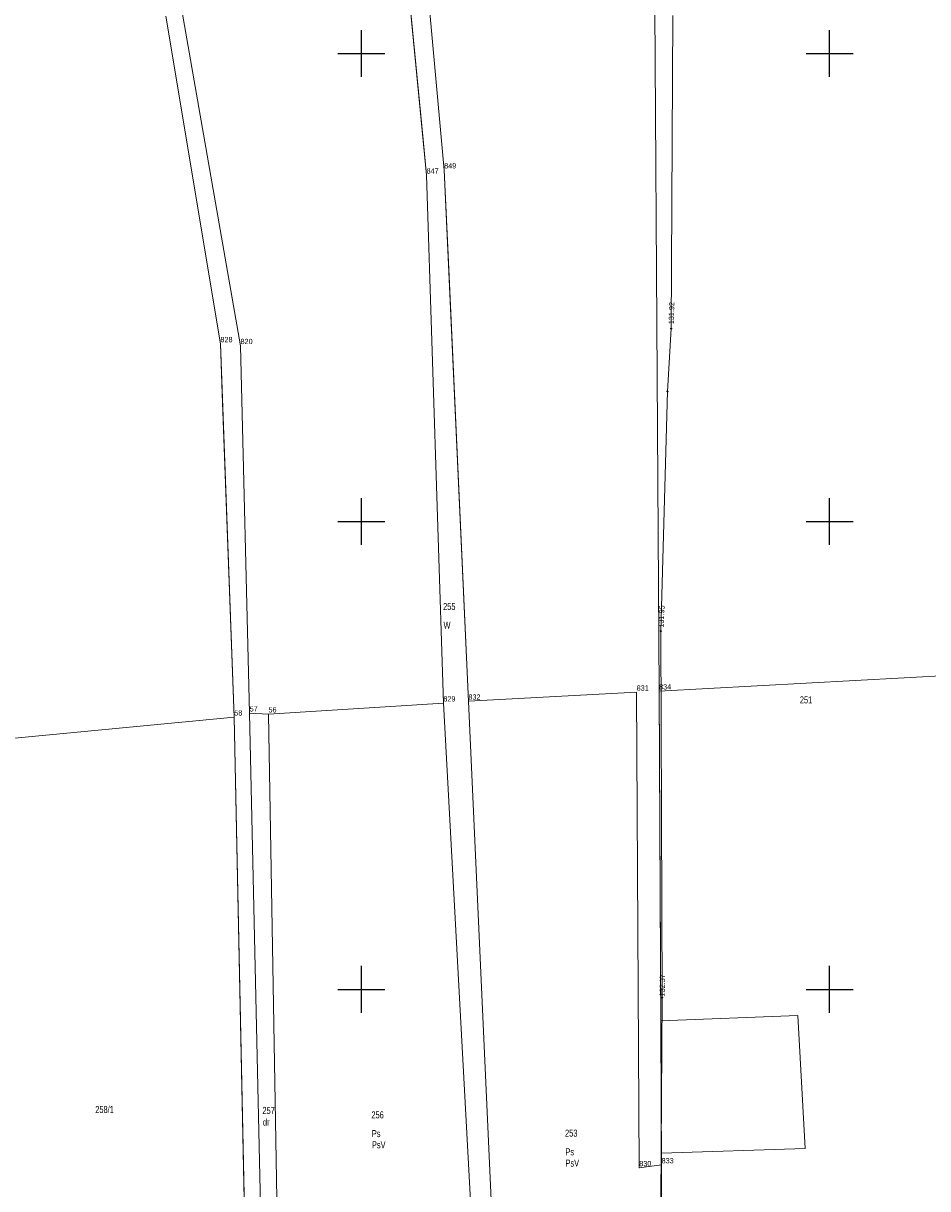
# Model space of a CAD drawing. Header units: metres. Extents: x 5548743 to 5556416, y 5707500 to 5714000.
# Tile 46 of 244: x 5551528 to 5551721, y 5711457 to 5711706. Entities that reach past the tile are written whole.
import ezdxf
from ezdxf.enums import TextEntityAlignment as Align

# ---------------------------------------------------------------- set-up
doc = ezdxf.new("R2010")
doc.units = ezdxf.units.M
doc.linetypes.add('219-1000', pattern=[0])
doc.layers.get('0').update_dxf_attribs({"color": 2, "lineweight": 5})
doc.styles.get("Standard").update_dxf_attribs({"font": 'Working1250', "width": 0.75})

# ---------------------------------------------------------------- blocks, each defined once
blk = doc.blocks.new('203')
at = {"linetype": 'Continuous', "lineweight": 0}
h = blk.add_hatch(color=0, dxfattribs=at)
edge = h.paths.add_edge_path()
edge.add_arc((0, 0), 0.09, 0, 360)
blk = doc.blocks.new('PW01')
at = {"linetype": 'Continuous', "lineweight": 13}
h = blk.add_hatch(color=0, dxfattribs=at)
edge = h.paths.add_edge_path()
edge.add_arc((0, 0), 0.18, 0, 360)
blk = doc.blocks.new('PIKIETAW1891')
at = {"color": 0}
blk.add_circle((0, 0), 0.09, dxfattribs=at)
blk = doc.blocks.new('RAMKA1000K')
at = {"color": 0}
for p, q in [((395, 500), (405, 500)), ((400, 495), (400, 500)), ((495, 500), (505, 500)), ((500, 495), (500, 500)), ((400, 195), (400, 205)), ((500, 195), (500, 205)), ((395, 200), (405, 200)), ((495, 200), (505, 200)), ((400, 95), (400, 105)), ((500, 95), (500, 105)), ((395, 100), (405, 100)), ((495, 100), (505, 100)), ((400, 0), (400, 5)), ((500, 0), (500, 5)), ((395, 0), (405, 0)), ((495, 0), (505, 0))]:
    blk.add_line(p, q, dxfattribs=at)

msp = doc.modelspace()

# ---------------------------------------------------------------- linework, layer by layer
at = {"layer": '217-kontur klasyfikacyjny', "color": 3, "linetype": 'CONTINUOUS', "lineweight": 18, "flags": 128}
for points in [[(5551726.39, 5711567.16), (5551663.57, 5711563.75)], [(5551658.79, 5711563.5), (5551622.86, 5711561.57)], [(5551659.35, 5711461.86), (5551658.79, 5711563.5)], [(5551663.57, 5711563.75), (5551663.96, 5711493.28)], [(5551617.52, 5711561.19), (5551580.17, 5711558.84)], [(5551627.02, 5711386.6), (5551617.52, 5711561.19)], [(5551622.86, 5711561.57), (5551630.88, 5711386)], [(5551580.17, 5711558.84), (5551583.05, 5711393.16)], [(5551663.96, 5711493.28), (5551693.19, 5711494.39)], [(5551693.19, 5711494.39), (5551694.76, 5711466)], [(5551694.76, 5711466), (5551664.1, 5711465)], [(5551664.1, 5711465), (5551664.12, 5711462.48)], [(5551664.12, 5711462.48), (5551659.35, 5711461.86)], [(5551664.52, 5711376.37), (5551664.12, 5711462.48)], [(5551664.12, 5711462.48), (5551664.52, 5711376.37)]]:
    msp.add_lwpolyline(points, dxfattribs=at)
at = {"layer": '218-kontur użytku gruntowego', "color": 3, "linetype": 'CONTINUOUS', "lineweight": 18, "flags": 128}
for points in [[(5551604.04, 5711776.14), (5551613.19, 5711681.64)], [(5551617.68, 5711675.1), (5551608.5, 5711776.23)], [(5551558.23, 5711708), (5551569.91, 5711637.97)], [(5551574.2, 5711637.56), (5551561.74, 5711708.84)], [(5551613.19, 5711681.64), (5551613.93, 5711674)], [(5551618.65, 5711653.92), (5551617.68, 5711675.1)], [(5551613.93, 5711674), (5551617.52, 5711561.19)], [(5551622.86, 5711561.57), (5551618.65, 5711653.92)], [(5551569.91, 5711637.97), (5551570.31, 5711627.33)], [(5551576.14, 5711559.05), (5551574.2, 5711637.56)], [(5551570.31, 5711627.33), (5551572.87, 5711558.19)], [(5551726.39, 5711567.16), (5551663.57, 5711563.75)], [(5551658.79, 5711563.5), (5551622.86, 5711561.57)], [(5551659.35, 5711461.86), (5551658.79, 5711563.5)], [(5551663.57, 5711563.75), (5551663.96, 5711493.28)], [(5551617.52, 5711561.19), (5551580.17, 5711558.84)], [(5551617.52, 5711561.19), (5551627.02, 5711386.6)], [(5551627.02, 5711386.6), (5551617.52, 5711561.19)], [(5551630.88, 5711386), (5551622.86, 5711561.57)], [(5551622.86, 5711561.57), (5551630.88, 5711386)], [(5551572.87, 5711558.19), (5551575.32, 5711439.1)], [(5551580.17, 5711558.84), (5551576.14, 5711559.05)], [(5551576.14, 5711559.05), (5551579.79, 5711393.13)], [(5551579.79, 5711393.13), (5551576.14, 5711559.05)], [(5551583.05, 5711393.16), (5551580.17, 5711558.84)], [(5551580.17, 5711558.84), (5551583.05, 5711393.16)], [(5551663.96, 5711493.28), (5551693.19, 5711494.39)], [(5551693.19, 5711494.39), (5551694.76, 5711466)], [(5551694.76, 5711466), (5551664.1, 5711465)], [(5551664.1, 5711465), (5551664.12, 5711462.48)], [(5551664.12, 5711462.48), (5551659.35, 5711461.86)], [(5551664.52, 5711376.37), (5551664.12, 5711462.48)], [(5551664.12, 5711462.48), (5551664.52, 5711376.37)]]:
    msp.add_lwpolyline(points, dxfattribs=at)
at = {"layer": '219-działka ewidencyjna', "color": 7, "linetype": '219-1000', "lineweight": 18, "flags": 128}
for points in [[(5551604.04, 5711776.14), (5551613.93, 5711674)], [(5551608.5, 5711776.23), (5551617.68, 5711675.1)], [(5551662.22, 5711776.93), (5551663.57, 5711563.75)], [(5551558.23, 5711708), (5551569.91, 5711637.97)], [(5551561.74, 5711708.84), (5551574.2, 5711637.56)], [(5551617.68, 5711675.1), (5551622.86, 5711561.57)], [(5551613.93, 5711674), (5551617.52, 5711561.19)], [(5551569.91, 5711637.97), (5551572.87, 5711558.19)], [(5551574.2, 5711637.56), (5551576.14, 5711559.05)], [(5551658.79, 5711563.5), (5551622.86, 5711561.57)], [(5551658.79, 5711563.5), (5551659.35, 5711461.86)], [(5551663.57, 5711563.75), (5551664.12, 5711462.48)], [(5551617.52, 5711561.19), (5551580.17, 5711558.84)], [(5551617.52, 5711561.19), (5551627.02, 5711386.6)], [(5551622.86, 5711561.57), (5551630.88, 5711386)], [(5551513.95, 5711552.51), (5551572.87, 5711558.19)], [(5551576.26, 5711393.11), (5551572.87, 5711558.19)], [(5551579.79, 5711393.13), (5551576.14, 5711559.05)], [(5551576.14, 5711559.05), (5551580.17, 5711558.84)], [(5551583.05, 5711393.16), (5551580.17, 5711558.84)], [(5551664.12, 5711462.48), (5551659.35, 5711461.86)], [(5551664.12, 5711462.48), (5551664.52, 5711376.37)]]:
    msp.add_lwpolyline(points, dxfattribs=at)
at = {"layer": 'przewód kanalizacyjny', "color": 34, "linetype": 'CONTINUOUS', "lineweight": 18, "flags": 128}
msp.add_lwpolyline([(5551722.02, 5711352.06), (5551664.97, 5711378.79), (5551663.8, 5711381.13), (5551663.34, 5711384.92), (5551663.88, 5711444.37), (5551664.21, 5711498.23), (5551663.93, 5711576.55), (5551665.4, 5711627.79), (5551666.16, 5711641.21), (5551666.48, 5711708.09)], dxfattribs=at)

# ---------------------------------------------------------------- block references
at = {"layer": '203-punkt graniczny', "color": 7, "linetype": 'CONTINUOUS', "lineweight": 18}
for p in [(5551617.68, 5711675.1), (5551613.93, 5711674), (5551569.91, 5711637.97), (5551574.2, 5711637.56), (5551658.79, 5711563.5), (5551663.57, 5711563.75), (5551617.52, 5711561.19), (5551622.86, 5711561.57), (5551572.87, 5711558.19), (5551576.14, 5711559.05), (5551580.17, 5711558.84), (5551659.35, 5711461.86), (5551664.12, 5711462.48)]:
    msp.add_blockref('203', p, dxfattribs=at)
at = {"layer": 'Punkt roboczy BDOT GESUT K1', "color": 6, "linetype": 'CONTINUOUS', "lineweight": 18}
for p in [(5551666.16, 5711641.21), (5551666.16, 5711641.21), (5551665.4, 5711627.79), (5551663.93, 5711576.55), (5551663.93, 5711576.55), (5551664.21, 5711498.23), (5551664.21, 5711498.23)]:
    msp.add_blockref('PIKIETAW1891', p, dxfattribs=at)
at = {"layer": 'rzedna', "color": 34, "linetype": 'CONTINUOUS', "lineweight": 18}
for p in [(5551666.16, 5711641.21), (5551663.93, 5711576.55), (5551664.21, 5711498.23)]:
    msp.add_blockref('PW01', p, dxfattribs=at)
at = {"layer": 'Wstawianie ramki sekcyjnej z opisem', "color": 7, "linetype": 'CONTINUOUS', "lineweight": 13}
for p in [(5551200, 5711500), (5551200, 5711500), (5551200, 5711500), (5551200, 5711500), (5551200, 5711000), (5551200, 5711000), (5551200, 5711000), (5551200, 5711000)]:
    msp.add_blockref('RAMKA1000K', p, dxfattribs=at)

# ---------------------------------------------------------------- texts
at = {"layer": '203-punkt graniczny-Atr103', "color": 7, "width": 0.9}
for s, p in [('847', (5551613.93, 5711674)), ('847', (5551613.93, 5711674)), ('849', (5551617.68, 5711675.1)), ('849', (5551617.68, 5711675.1)), ('828', (5551569.91, 5711637.97)), ('828', (5551569.91, 5711637.97)), ('820', (5551574.2, 5711637.56)), ('820', (5551574.2, 5711637.56)), ('832', (5551622.86, 5711561.57)), ('832', (5551622.86, 5711561.57)), ('831', (5551658.79, 5711563.5)), ('831', (5551658.79, 5711563.5)), ('834', (5551663.57, 5711563.75)), ('834', (5551663.57, 5711563.75)), ('57', (5551576.14, 5711559.05)), ('57', (5551576.14, 5711559.05)), ('829', (5551617.52, 5711561.19)), ('829', (5551617.52, 5711561.19)), ('58', (5551572.87, 5711558.19)), ('58', (5551572.87, 5711558.19)), ('56', (5551580.17, 5711558.84)), ('56', (5551580.17, 5711558.84)), ('830', (5551659.35, 5711461.86)), ('830', (5551659.35, 5711461.86)), ('833', (5551664.12, 5711462.48)), ('833', (5551664.12, 5711462.48))]:
    msp.add_text(s, height=1.125, dxfattribs=at).set_placement(p, align=Align.BOTTOM_LEFT)
at = {"layer": '209-oznaczenie konturu klasyfikacyjnego', "color": 3, "linetype": 'CONTINUOUS', "lineweight": 18, "width": 0.79}
for p in [(5551602.26, 5711467.53), (5551643.6, 5711463.63)]:
    msp.add_text('PsV', height=1.5, dxfattribs=at).set_placement(p, align=Align.TOP_LEFT)
at = {"layer": '210-oznaczenie konturu użytku gruntowego', "color": 3, "linetype": 'CONTINUOUS', "lineweight": 18, "width": 0.79}
for s, p in [('W', (5551617.55, 5711577.08)), ('dr', (5551578.97, 5711470.88)), ('Ps', (5551602.24, 5711468.43)), ('Ps', (5551643.58, 5711464.53))]:
    msp.add_text(s, height=1.5, dxfattribs=at).set_placement(p)
at = {"layer": '211-numer działki ewidencyjnej', "color": 7, "linetype": 'CONTINUOUS', "lineweight": 18, "width": 0.79}
for s, p in [('255', (5551617.46, 5711581.08)), ('251', (5551693.64, 5711561.12)), ('258/1', (5551543.18, 5711473.58)), ('256', (5551602.15, 5711472.43)), ('253', (5551643.49, 5711468.53))]:
    msp.add_text(s, height=1.5, dxfattribs=at).set_placement(p)
msp.add_text('257', height=1.5, dxfattribs=at).set_placement((5551578.88, 5711474.88), align=Align.TOP_LEFT)
at = {"layer": 'rzedna-Atr2', "color": 34, "width": 0.9}
for s, rotation, p in [('131.92', 88.414, (5551666.16, 5711642.16)), ('131.95', 87.047, (5551663.96, 5711577.34)), ('132.37', 88.895, (5551664.22, 5711498.5))]:
    msp.add_text(s, height=1.125, rotation=rotation, dxfattribs=at).set_placement(p, align=Align.MIDDLE_LEFT)

doc.saveas('drawing.dxf')
